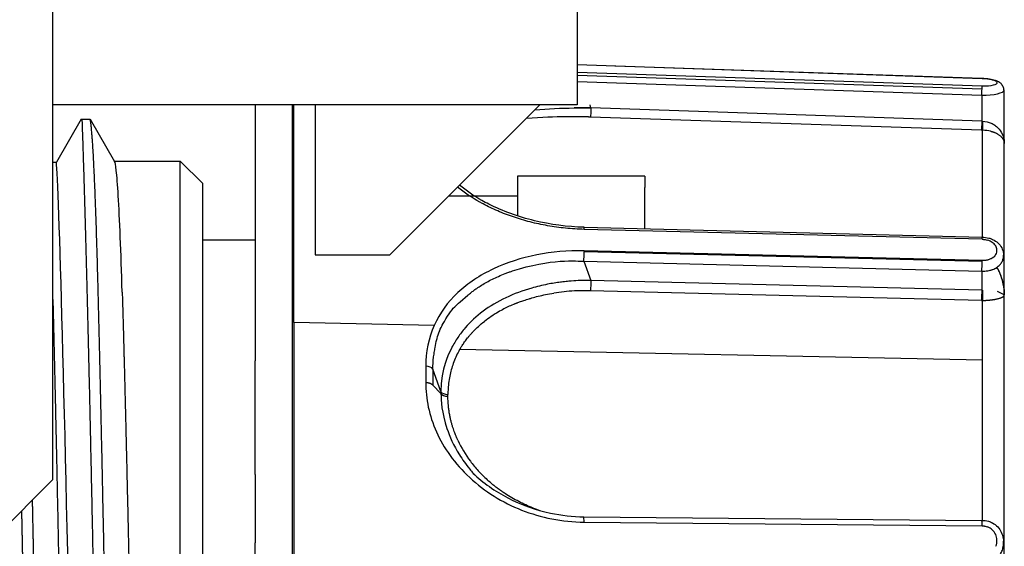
# Model space of a CAD drawing. Extents: x 0 to 283, y 0 to 196.
# Tile 10 of 30: x 138.83 to 145.41, y 116.19 to 119.71. Entities that reach past the tile are written whole.
import ezdxf

# ---------------------------------------------------------------- set-up
doc = ezdxf.new("R2010")
doc.units = 0
doc.layers.add('TANGENT EDGES', color=7, linetype='CONTINUOUS')
doc.layers.add('VISIBLE', color=255, linetype='CONTINUOUS')

msp = doc.modelspace()

# ---------------------------------------------------------------- linework, layer by layer
at = {"layer": 'TANGENT EDGES'}
for p, q in [((142.5551, 119.4064), (145.2568, 119.3151)), ((145.2568, 119.2629), (142.5551, 119.3539)), ((145.2564, 119.2435), (142.5551, 119.3347)), ((142.5551, 119.293), (145.2551, 119.2019)), ((140.6551, 115.1131), (140.6551, 119.1381)), ((140.6638, 117.6855), (140.6638, 119.1381)), ((145.2551, 119.2019), (145.2551, 119.0292)), ((142.646, 119.1173), (142.6404, 119.1381)), ((145.2551, 119.0292), (142.646, 119.1173)), ((145.2551, 119.0292), (145.2603, 119.029)), ((142.601, 118.3074), (142.6005, 118.3203)), ((145.2568, 118.2414), (142.601, 118.3074)), ((145.2568, 118.0987), (142.601, 118.1639)), ((145.2568, 118.0927), (142.601, 118.1583)), ((142.5993, 118.0943), (142.646, 117.9667)), ((142.5993, 118.0943), (145.2551, 118.0287)), ((145.2551, 117.9022), (142.646, 117.9667)), ((145.2534, 117.8333), (142.6442, 117.8978)), ((145.2534, 117.8333), (145.2603, 117.8332)), ((145.2603, 117.4356), (145.2603, 117.8332)), ((141.6003, 117.6667), (140.6638, 117.6855)), ((140.6638, 117.6855), (140.6638, 115.1131)), ((145.2603, 117.4356), (141.7701, 117.5055)), ((145.2603, 116.3655), (145.2603, 117.4356)), ((141.6455, 117.2246), (141.5904, 117.3753)), ((141.5904, 117.2675), (141.6455, 117.2124)), ((141.6455, 117.2246), (141.6455, 117.2124)), ((141.6921, 117.1939), (141.6921, 117.206)), ((142.601, 116.354), (142.5998, 116.3895)), ((142.601, 116.354), (145.2568, 116.3295))]:
    msp.add_line(p, q, dxfattribs=at)
for centre, major_axis, ratio, start_param, end_param in [((145.255, 119.2624), (0.0018, 0.0542), 0.012204, -0.167876, 0), ((145.2551, 119.2149), (-0.0017, -0.05), 0.009035, 1.309149, 2.182114), ((145.2551, 119.2149), (0.0017, 0.05), 0.009035, -0.959479, -0.279529), ((145.2551, 119.0163), (0.0017, 0.05), 0.009043, 1.30915, 2.831345), ((145.2621, 119.0161), (-0.0012, -0.05), 0.042289, -1.831527, -0.310672), ((142.5993, 118.1296), (0.0012, 0.05), 0.024684, 3.927507, 5.323119), ((142.646, 117.9314), (-0.0012, -0.05), 0.024706, -2.355857, -0.833215), ((142.6501, 117.0586), (-1.1487, 0.0588), 0.728989, -1.528371, -1.434185), ((145.2551, 117.8669), (0.0012, 0.05), 0.024708, 0.78551, 2.306718), ((142.6158, 117.1198), (-0.9577, 0.1123), 0.799107, -0.867842, -0.819579), ((142.6158, 117.1198), (-0.9577, 0.1123), 0.799107, -0.957498, -0.867842), ((142.5775, 117.1303), (-0.8943, 0.1592), 0.819724, -0.771899, -0.63537), ((141.5421, 117.3679), (0.05, 0.0009), 0.518997, 0.252405, 1.527857), ((142.681, 115.2862), (-0.5596, 4.177), 0.224144, 1.017295, 1.04682), ((142.4248, 117.1221), (-0.6791, 0.3278), 0.839857, 0.294767, 0.393818), ((141.6938, 117.231), (-0.05, 0), 0.501627, 0.262145, 1.536224), ((141.6938, 117.2188), (-0.05, 0), 0.498451, 0.261452, 1.535553), ((142.5531, 117.1766), (-0.8486, 0.2205), 0.89035, 0.989178, 1.039605)]:
    msp.add_ellipse(centre, major_axis=major_axis, ratio=ratio, start_param=start_param, end_param=end_param, dxfattribs=at)
for points, knots in [([(142.2727, 119.1057), (142.3592, 119.1125), (142.4465, 119.1167), (142.5347, 119.1177), (142.5717, 119.1181), (142.6089, 119.118), (142.646, 119.1173)], [0.7609376, 0.7609376, 0.7609376, 0.7609376, 0.9294177, 0.9294177, 0.9294177, 1, 1, 1, 1]), ([(142.601, 118.3074), (142.5801, 118.308), (142.5593, 118.3089), (142.5386, 118.3102), (142.518, 118.3115), (142.4975, 118.3132), (142.4772, 118.3153), (142.4568, 118.3173), (142.4366, 118.3197), (142.4166, 118.3224), (142.3966, 118.3252), (142.3767, 118.3283), (142.357, 118.3318), (142.3372, 118.3353), (142.3177, 118.3391), (142.2982, 118.3433), (142.2788, 118.3475), (142.2596, 118.352), (142.2405, 118.3569), (142.2214, 118.3618), (142.2024, 118.367), (142.1836, 118.3726)], [0, 0, 0, 0, 0.0357143, 0.0357143, 0.0357143, 0.0714286, 0.0714286, 0.0714286, 0.1071429, 0.1071429, 0.1071429, 0.1428571, 0.1428571, 0.1428571, 0.1785714, 0.1785714, 0.1785714, 0.2142857, 0.2142857, 0.2142857, 0.25, 0.25, 0.25, 0.25]), ([(141.8254, 117.8685), (141.8268, 117.8697), (141.8321, 117.8742), (141.8464, 117.8857), (141.8522, 117.8903), (141.8663, 117.901), (141.8791, 117.9102), (141.9032, 117.9269), (141.9294, 117.9432), (141.9753, 117.9686), (142.0008, 117.9814), (142.0432, 118.0001), (142.0581, 118.0063), (142.0815, 118.0153), (142.0895, 118.0182), (142.1058, 118.0241), (142.1067, 118.0245), (142.3783, 118.1146), (142.5555, 118.0959), (142.5993, 118.0943)], [0.5000011, 0.5000011, 0.5000011, 0.5000011, 0.53125, 0.53125, 0.546875, 0.546875, 0.5625, 0.5625, 0.625, 0.625, 0.6875, 0.6875, 0.71875, 0.71875, 0.734375, 0.734375, 0.75, 0.75, 1, 1, 1, 1]), ([(142.646, 117.9667), (142.6319, 117.967), (142.6079, 117.9673), (142.5568, 117.9654), (142.5373, 117.9644), (142.5043, 117.9618), (142.4928, 117.9608), (142.4684, 117.9583), (142.4488, 117.9559), (142.4423, 117.955)], [0, 0, 0, 0, 0.0625, 0.0625, 0.09375, 0.09375, 0.109375, 0.109375, 0.125, 0.125, 0.125, 0.125]), ([(141.5437, 117.2865), (141.5439, 117.2865), (141.5441, 117.2864), (141.5444, 117.2864), (141.5445, 117.2864), (141.5447, 117.2864), (141.5448, 117.2864), (141.5449, 117.2864), (141.5451, 117.2863), (141.5452, 117.2863), (141.5455, 117.2863), (141.5458, 117.2863), (141.5461, 117.2862), (141.5465, 117.2862), (141.5468, 117.2861), (141.5472, 117.2861), (141.5475, 117.2861), (141.5479, 117.286), (141.5483, 117.286), (141.5487, 117.2859), (141.5491, 117.2859), (141.5496, 117.2858), (141.5504, 117.2857), (141.5514, 117.2856), (141.5524, 117.2855), (141.5534, 117.2853), (141.5545, 117.2852), (141.5557, 117.285), (141.5568, 117.2848), (141.5581, 117.2846), (141.5594, 117.2843), (141.5607, 117.2841), (141.562, 117.2838), (141.5634, 117.2834), (141.5648, 117.2831), (141.5663, 117.2827), (141.5678, 117.2822), (141.5692, 117.2818), (141.5707, 117.2813), (141.5723, 117.2807), (141.5738, 117.2801), (141.5753, 117.2795), (141.5767, 117.2788), (141.5782, 117.2781), (141.5796, 117.2774), (141.581, 117.2765), (141.5824, 117.2757), (141.5837, 117.2748), (141.5848, 117.2738), (141.5872, 117.2719), (141.5891, 117.2698), (141.5904, 117.2675)], [0, 0, 0, 0, 0.035714, 0.035714, 0.035714, 0.053571, 0.053571, 0.053571, 0.071429, 0.071429, 0.071429, 0.107143, 0.107143, 0.107143, 0.142857, 0.142857, 0.142857, 0.178571, 0.178571, 0.178571, 0.214286, 0.214286, 0.214286, 0.285714, 0.285714, 0.285714, 0.357143, 0.357143, 0.357143, 0.428571, 0.428571, 0.428571, 0.5, 0.5, 0.5, 0.571429, 0.571429, 0.571429, 0.642857, 0.642857, 0.642857, 0.714286, 0.714286, 0.714286, 0.785714, 0.785714, 0.785714, 0.857143, 0.857143, 0.857143, 1, 1, 1, 1]), ([(141.6455, 117.2124), (141.6456, 117.1645), (141.6495, 117.085), (141.7032, 116.926), (141.7294, 116.8665), (141.7879, 116.7725), (141.8106, 116.7404), (141.8443, 116.6994), (141.8518, 116.6906), (141.8597, 116.6817)], [0, 0, 0, 0, 0.25, 0.25, 0.375, 0.375, 0.4375, 0.4375, 0.4547078, 0.4547078, 0.4547078, 0.4547078]), ([(142.2591, 116.4487), (142.2268, 116.4614), (142.1951, 116.4757), (142.1644, 116.4914), (142.149, 116.4993), (142.1338, 116.5075), (142.119, 116.5162), (142.1041, 116.5248), (142.0894, 116.5338), (142.0751, 116.5431), (142.0679, 116.5478), (142.0608, 116.5526), (142.0537, 116.5574), (142.0467, 116.5623), (142.0397, 116.5672), (142.0328, 116.5722), (142.0259, 116.5773), (142.0191, 116.5824), (142.0123, 116.5876), (142.0056, 116.5928), (141.9989, 116.5981), (141.9923, 116.6035), (141.9792, 116.6143), (141.9664, 116.6254), (141.9539, 116.6368)], [-0.75, -0.75, -0.75, -0.75, -0.6785714, -0.6785714, -0.6785714, -0.6428571, -0.6428571, -0.6428571, -0.6071429, -0.6071429, -0.6071429, -0.5892857, -0.5892857, -0.5892857, -0.5714286, -0.5714286, -0.5714286, -0.5535714, -0.5535714, -0.5535714, -0.5357143, -0.5357143, -0.5357143, -0.5, -0.5, -0.5, -0.5])]:
    msp.add_open_spline(points, degree=3, knots=knots, dxfattribs=at)
for points in [[(141.8373, 116.6513), (141.9373, 116.5587), (142.0547, 116.4854), (142.1836, 116.4348)], [(142.1836, 116.4348), (142.313, 116.384), (142.4541, 116.356), (142.601, 116.354)]]:
    msp.add_open_spline(points, degree=3, dxfattribs=at)
at = {"layer": 'VISIBLE', "linetype": 'Continuous'}
for p, q in [((142.5551, 131.0881), (142.5551, 119.1381)), ((142.5551, 119.1381), (139.0551, 119.1381))]:
    msp.add_line(p, q, dxfattribs=at)
at = {"layer": 'VISIBLE'}
for p, q in [((139.0551, 118.6381), (139.0551, 127.1131)), ((142.8051, 119.3993), (145.2568, 119.3166)), ((145.4003, 119.2383), (145.4003, 119.2382)), ((145.4051, 118.8794), (145.4051, 119.2381)), ((140.4051, 119.1381), (140.4051, 118.6578)), ((140.8051, 119.1381), (140.8051, 118.1381)), ((141.3051, 118.1381), (142.3051, 119.1381)), ((139.2446, 119.0417), (139.0796, 118.7562)), ((139.2434, 119.0417), (139.3051, 119.0417)), ((139.3051, 119.0417), (139.4673, 118.761)), ((145.2534, 118.9687), (142.6442, 119.0568)), ((145.2534, 118.9687), (145.2603, 118.9685)), ((145.2603, 118.2553), (145.2603, 118.9685)), ((145.3906, 118.918), (145.4009, 118.9003)), ((145.4009, 118.9003), (145.4051, 118.8794)), ((145.4051, 117.8702), (145.4051, 118.8794)), ((139.0774, 118.7542), (139.0551, 118.7542)), ((139.0796, 118.7562), (139.0774, 118.7542)), ((139.4661, 118.7631), (139.9051, 118.7631)), ((139.9051, 115.1131), (139.9051, 118.7631)), ((139.9051, 118.7631), (140.0551, 118.6131)), ((139.0551, 116.6381), (139.0551, 118.6381)), ((140.0551, 118.4555), (140.0551, 118.6131)), ((140.4051, 118.6578), (140.4051, 117.4305)), ((142.1551, 118.6631), (142.1551, 118.5949)), ((143.0051, 118.6631), (142.1551, 118.6631)), ((143.0051, 118.6631), (143.0051, 118.5867)), ((142.1551, 118.5949), (142.1551, 118.3972)), ((143.0051, 118.3886), (143.0051, 118.5867)), ((141.6988, 118.5318), (142.1551, 118.5318)), ((140.0551, 118.2134), (140.0551, 118.4555)), ((143.0051, 118.311), (143.0051, 118.3885)), ((142.6005, 118.321), (145.2563, 118.2554)), ((142.6005, 118.3203), (142.6005, 118.3203)), ((140.0551, 118.2381), (140.4051, 118.2381)), ((145.2563, 118.2554), (145.2563, 118.2554)), ((140.0551, 117.8696), (140.0551, 118.2134)), ((142.601, 118.1639), (142.601, 118.1583)), ((140.8051, 118.1381), (141.3051, 118.1381)), ((145.2568, 118.0927), (145.2568, 118.0987)), ((145.2551, 118.0287), (145.2551, 117.9022)), ((145.3512, 118.0512), (145.3534, 118.0499)), ((145.3534, 118.0499), (145.3613, 118.0435)), ((145.3613, 118.0435), (145.3711, 118.0256)), ((145.3711, 118.0256), (145.3868, 117.9828)), ((145.2603, 117.9021), (145.2551, 117.9022)), ((145.4051, 117.8702), (145.3603, 117.8934)), ((145.4001, 117.9296), (145.4028, 117.9104)), ((145.4028, 117.9104), (145.4034, 117.9049)), ((145.4034, 117.9049), (145.4037, 117.9014)), ((140.0551, 115.7444), (140.0551, 117.8696)), ((141.7741, 117.8245), (141.8254, 117.8685)), ((145.3906, 117.8549), (145.4009, 117.8621)), ((145.4009, 117.8621), (145.4051, 117.8702)), ((145.4051, 116.1223), (145.4051, 117.8702)), ((140.4051, 116.6719), (140.4051, 117.4305)), ((141.5438, 117.3939), (141.5437, 117.2865)), ((140.4051, 116.6719), (140.4051, 116.2151)), ((141.8597, 116.6817), (141.8704, 116.6699)), ((139.0551, 116.6381), (138.5551, 116.1381)), ((142.5998, 116.3897), (145.2556, 116.3657)), ((142.5998, 116.3895), (142.5998, 116.3895)), ((145.2556, 116.3657), (145.2556, 116.3657)), ((140.4051, 115.8837), (140.4051, 116.2151))]:
    msp.add_line(p, q, dxfattribs=at)
for centre, major_axis, ratio, start_param, end_param in [((142.6451, 118.7829), (-1.0517, 0.0255), 0.317809, -1.5639, -1.458092), ((142.646, 119.1044), (-0.0017, -0.05), 0.009043, -1.832411, -0.309553), ((142.6458, 118.7371), (-1.0692, 0.0397), 0.298563, -1.558237, -1.399665), ((145.2548, 118.9356), (0.1023, -0.0002), 0.321775, -5.3195, -4.766192), ((139.1475, 115.1125), (-0.0712, 3.6508), 0.007633, -1.570795, -0.06751), ((139.4939, 115.1118), (-0.029, 3.6513), 0.019441, -0.184457, -0.03425), ((139.4935, 115.1116), (-0.0287, 3.6514), 0.019484, -0.359003, -0.184454), ((139.4957, 115.1116), (-0.0307, 3.6515), 0.019249, -0.534059, -0.359013), ((139.4945, 115.1117), (-0.0296, 3.6514), 0.019379, -0.706949, -0.534052), ((145.2551, 118.2055), (0.0012, 0.05), 0.024689, -0.767177, -0.000474), ((145.2581, 118.1728), (0.0966, -0.0046), 0.708754, -5.4409, -5.054158), ((145.2518, 118.1682), (0.1052, -0.0044), 0.711797, -5.823448, -5.448219), ((145.2566, 118.1714), (0.0996, -0.0063), 0.706353, 0.073479, 0.46815), ((145.252, 118.1707), (0.1043, -0.0065), 0.706363, -0.345478, 0.08279), ((145.2551, 118.064), (-0.0012, -0.05), 0.024686, 0.785513, 2.182006), ((145.26, 118.1672), (0.0956, -0.0046), 0.7041, -0.708412, -0.352876), ((142.6369, 117.1395), (-1.0103, 0.058), 0.748457, -1.428043, -1.289838), ((145.2621, 117.8668), (0.0001, -0.05), 0.048153, -2.355643, -0.834787), ((142.4231, 117.1795), (-0.6985, 0.2229), 0.8414, -0.181946, -0.110829), ((142.5421, 117.1096), (-0.806, 0.3256), 0.842858, -0.046067, 0.079088), ((142.4919, 117.1147), (-0.7473, 0.3395), 0.841614, 0.114049, 0.142485), ((142.4919, 117.1147), (-0.7473, 0.3395), 0.841614, 0.142485, 0.275884), ((142.5225, 117.133), (-0.797, 0.2746), 0.867578, 0.696665, 0.902283), ((142.5212, 117.1424), (-0.8018, 0.2355), 0.88027, 0.860989, 0.964158), ((142.5233, 117.1474), (-0.8063, 0.2254), 0.884257, 0.953114, 1.0051), ((142.6338, 117.3217), (-0.9986, 0.1275), 0.93944, 1.308397, 1.357032), ((145.2551, 116.3157), (0.0005, 0.05), 0.033719, -1.290962, -0.00119), ((145.2581, 116.236), (0.0959, -0.0125), 0.966132, -5.349168, -4.962425), ((145.2518, 116.2301), (0.1046, -0.0121), 0.967324, -5.741449, -5.36622), ((145.2566, 116.2333), (0.0983, -0.017), 0.96494, -6.088878, -5.694207), ((145.252, 116.2322), (0.103, -0.0175), 0.964974, -0.227179, 0.201089)]:
    msp.add_ellipse(centre, major_axis=major_axis, ratio=ratio, start_param=start_param, end_param=end_param, dxfattribs=at)
for points, knots in [([(145.2568, 119.3166), (145.2737, 119.316), (145.2909, 119.3146), (145.3199, 119.31), (145.3324, 119.3072), (145.3542, 119.2997), (145.3641, 119.295), (145.3784, 119.2845), (145.3835, 119.2798), (145.3906, 119.2703), (145.3931, 119.2662), (145.3983, 119.2546), (145.4002, 119.2463), (145.4003, 119.2383)], [0, 0, 0, 0, 0.01013349, 0.01013349, 0.01880217, 0.01880217, 0.02740666, 0.02740666, 0.03263155, 0.03263155, 0.03601218, 0.03601218, 0.04155829, 0.04155829, 0.04155829, 0.04155829]), ([(145.2568, 119.3151), (145.2575, 119.3151), (145.2726, 119.315), (145.3144, 119.3093), (145.3168, 119.3081), (145.3248, 119.3059)], [-1, -1, -1, -1, -0.875, -0.875, -0.7500263, -0.7500263, -0.7500263, -0.7500263]), ([(145.3248, 119.3059), (145.3248, 119.3059), (145.3248, 119.3059), (145.3407, 119.3015), (145.355, 119.2953), (145.3563, 119.2865)], [-0.7500263, -0.7500263, -0.7500263, -0.7500263, -0.75, -0.75, -0.5000049, -0.5000049, -0.5000049, -0.5000049]), ([(145.3563, 119.2865), (145.3576, 119.2778), (145.3482, 119.2731), (145.3305, 119.2688), (145.3304, 119.2688), (145.3304, 119.2688)], [-0.5000049, -0.5000049, -0.5000049, -0.5000049, -0.25, -0.25, -0.2499715, -0.2499715, -0.2499715, -0.2499715]), ([(145.2551, 119.2019), (145.3336, 119.2002), (145.405, 119.2178), (145.4051, 119.2382), (145.4051, 119.2382), (145.4051, 119.2382)], [0, 0, 0, 0, 0.5, 0.5, 0.5002194, 0.5002194, 0.5002194, 0.5002194]), ([(142.6442, 119.0568), (142.6421, 119.0569), (142.6398, 119.0569), (142.6372, 119.057), (142.6347, 119.0571), (142.632, 119.0571), (142.629, 119.0572), (142.6261, 119.0573), (142.623, 119.0574), (142.6197, 119.0575), (142.6164, 119.0576), (142.6129, 119.0576), (142.6092, 119.0577), (142.6055, 119.0578), (142.6016, 119.0579), (142.5975, 119.058), (142.5934, 119.0581), (142.5891, 119.0581), (142.5847, 119.0582), (142.5757, 119.0584), (142.566, 119.0585), (142.5555, 119.0586), (142.5451, 119.0587), (142.5338, 119.0588), (142.5218, 119.0587), (142.5074, 119.0587), (142.4919, 119.0586), (142.4754, 119.0584), (142.4067, 119.0574), (142.3198, 119.0539), (142.215, 119.048)], [0, 0, 0, 0, 0.0089286, 0.0089286, 0.0089286, 0.0178571, 0.0178571, 0.0178571, 0.0267857, 0.0267857, 0.0267857, 0.0357143, 0.0357143, 0.0357143, 0.0446429, 0.0446429, 0.0446429, 0.0535714, 0.0535714, 0.0535714, 0.0714286, 0.0714286, 0.0714286, 0.0892857, 0.0892857, 0.0892857, 0.1107143, 0.1107143, 0.1107143, 0.1998231, 0.1998231, 0.1998231, 0.1998231]), ([(145.2603, 119.029), (145.2821, 119.0277), (145.3011, 119.0229), (145.3261, 119.012), (145.3337, 119.0077), (145.3479, 118.9982), (145.3588, 118.9887), (145.3603, 118.9873)], [0, 0, 0, 0, 0.25, 0.25, 0.375, 0.375, 0.5, 0.5, 0.5, 0.5]), ([(145.3132, 118.9625), (145.3136, 118.9624), (145.3141, 118.9623), (145.3146, 118.9622), (145.315, 118.9621), (145.3155, 118.962), (145.3161, 118.9619), (145.3166, 118.9617), (145.3172, 118.9616), (145.3178, 118.9614), (145.3184, 118.9613), (145.319, 118.9611), (145.3196, 118.961), (145.3209, 118.9606), (145.3223, 118.9602), (145.3238, 118.9598), (145.3253, 118.9594), (145.3269, 118.9589), (145.3285, 118.9583), (145.3302, 118.9578), (145.3319, 118.9572), (145.3337, 118.9566), (145.3356, 118.9559), (145.3374, 118.9552), (145.3394, 118.9544), (145.3413, 118.9537), (145.3433, 118.9528), (145.3454, 118.9519), (145.3474, 118.951), (145.3495, 118.95), (145.3516, 118.9489), (145.3538, 118.9478), (145.3559, 118.9467), (145.3581, 118.9455), (145.3602, 118.9442), (145.3612, 118.9436), (145.3622, 118.943), (145.3642, 118.9418), (145.3662, 118.9404), (145.3683, 118.939), (145.3704, 118.9375), (145.3725, 118.9359), (145.3747, 118.9342), (145.3768, 118.9324), (145.3789, 118.9306), (145.381, 118.9286), (145.3831, 118.9266), (145.3852, 118.9244), (145.3872, 118.9221), (145.3883, 118.9208), (145.3895, 118.9194), (145.3906, 118.918)], [0.25, 0.25, 0.25, 0.25, 0.2633929, 0.2633929, 0.2633929, 0.2767857, 0.2767857, 0.2767857, 0.2901786, 0.2901786, 0.2901786, 0.3035714, 0.3035714, 0.3035714, 0.3303571, 0.3303571, 0.3303571, 0.3571429, 0.3571429, 0.3571429, 0.3839286, 0.3839286, 0.3839286, 0.4107143, 0.4107143, 0.4107143, 0.4375, 0.4375, 0.4375, 0.4642857, 0.4642857, 0.4642857, 0.4910714, 0.4910714, 0.4910714, 0.5178571, 0.5178571, 0.5178571, 0.5714286, 0.5714286, 0.5714286, 0.625, 0.625, 0.625, 0.6785714, 0.6785714, 0.6785714, 0.7321429, 0.7321429, 0.7321429, 0.7636508, 0.7636508, 0.7636508, 0.7636508]), ([(142.1836, 118.3726), (142.1649, 118.3782), (142.1466, 118.384), (142.1285, 118.3901), (142.1105, 118.3962), (142.0928, 118.4027), (142.0753, 118.4093), (142.0579, 118.416), (142.0408, 118.423), (142.024, 118.4302), (142.0072, 118.4375), (141.9907, 118.445), (141.9745, 118.4528), (141.9584, 118.4606), (141.9425, 118.4686), (141.9269, 118.4769), (141.9198, 118.4807), (141.9126, 118.4846), (141.9056, 118.4886), (141.8517, 118.5187), (141.8017, 118.552), (141.7553, 118.5883)], [0.25, 0.25, 0.25, 0.25, 0.2857143, 0.2857143, 0.2857143, 0.3214286, 0.3214286, 0.3214286, 0.3571429, 0.3571429, 0.3571429, 0.3928571, 0.3928571, 0.3928571, 0.4285714, 0.4285714, 0.4285714, 0.4450622, 0.4450622, 0.4450622, 0.571126, 0.571126, 0.571126, 0.571126]), ([(142.6005, 118.321), (142.4889, 118.3238), (142.376, 118.3393), (142.1611, 118.3913), (142.0564, 118.4291), (141.9487, 118.4832), (141.9328, 118.4917), (141.9174, 118.5004), (141.8631, 118.5311), (141.8138, 118.5651), (141.7694, 118.6024)], [0, 0, 0, 0, 0.0670068, 0.0670068, 0.1355273, 0.1355273, 0.1476384, 0.1476384, 0.1476384, 0.1902867, 0.1902867, 0.1902867, 0.1902867]), ([(145.2563, 118.2554), (145.2713, 118.255), (145.2865, 118.2532), (145.3098, 118.2473), (145.3184, 118.2444), (145.3405, 118.2345), (145.3533, 118.226), (145.3736, 118.2068), (145.3817, 118.196), (145.3936, 118.1728), (145.3976, 118.1601), (145.3999, 118.1431), (145.4002, 118.1387), (145.4002, 118.1344)], [0, 0, 0, 0, 0.00900578, 0.00900578, 0.01453054, 0.01453054, 0.02389655, 0.02389655, 0.03257663, 0.03257663, 0.04139127, 0.04139127, 0.04435606, 0.04435606, 0.04435606, 0.04435606]), ([(145.2568, 118.2414), (145.2569, 118.2414), (145.2569, 118.2414), (145.2569, 118.2414), (145.257, 118.2414), (145.257, 118.2414), (145.2571, 118.2414), (145.2572, 118.2414), (145.2573, 118.2414), (145.2574, 118.2414), (145.2575, 118.2414), (145.2576, 118.2414), (145.2578, 118.2414), (145.2581, 118.2414), (145.2584, 118.2414), (145.2589, 118.2413), (145.2593, 118.2413), (145.2598, 118.2413), (145.2603, 118.2413), (145.2614, 118.2412), (145.2628, 118.2411), (145.2644, 118.241), (145.2661, 118.2409), (145.2679, 118.2407), (145.27, 118.2405), (145.2721, 118.2403), (145.2744, 118.24), (145.2768, 118.2396), (145.2818, 118.2388), (145.2874, 118.2376), (145.2935, 118.2357)], [-0.9999722, -0.9999722, -0.9999722, -0.9999722, -0.9955089, -0.9955089, -0.9955089, -0.9910456, -0.9910456, -0.9910456, -0.9865823, -0.9865823, -0.9865823, -0.982119, -0.982119, -0.982119, -0.9731924, -0.9731924, -0.9731924, -0.9642659, -0.9642659, -0.9642659, -0.9464127, -0.9464127, -0.9464127, -0.9285595, -0.9285595, -0.9285595, -0.9107063, -0.9107063, -0.9107063, -0.875, -0.875, -0.875, -0.875]), ([(145.2551, 118.0287), (145.2691, 118.0285), (145.2822, 118.0294), (145.2942, 118.0313), (145.3002, 118.0322), (145.3059, 118.0334), (145.3114, 118.0348), (145.3141, 118.0355), (145.3168, 118.0363), (145.3194, 118.0371), (145.3221, 118.0379), (145.3246, 118.0388), (145.3271, 118.0397), (145.3321, 118.0415), (145.3368, 118.0436), (145.3413, 118.0458), (145.3458, 118.048), (145.35, 118.0504), (145.354, 118.053), (145.3579, 118.0556), (145.3616, 118.0583), (145.3651, 118.0612), (145.3686, 118.0641), (145.3718, 118.0671), (145.3747, 118.0702), (145.3777, 118.0734), (145.3804, 118.0766), (145.3828, 118.08), (145.3852, 118.0834), (145.3874, 118.0868), (145.3893, 118.0904), (145.3913, 118.0939), (145.3929, 118.0976), (145.3944, 118.1013), (145.3958, 118.105), (145.3969, 118.1087), (145.3978, 118.1125), (145.3987, 118.1163), (145.3994, 118.1201), (145.3998, 118.124), (145.4, 118.1259), (145.4001, 118.1279), (145.4002, 118.1298), (145.4003, 118.1314), (145.4003, 118.1329), (145.4002, 118.1344)], [0, 0, 0, 0, 0.0714286, 0.0714286, 0.0714286, 0.1071429, 0.1071429, 0.1071429, 0.125, 0.125, 0.125, 0.1428571, 0.1428571, 0.1428571, 0.1785714, 0.1785714, 0.1785714, 0.2142857, 0.2142857, 0.2142857, 0.25, 0.25, 0.25, 0.2857143, 0.2857143, 0.2857143, 0.3214286, 0.3214286, 0.3214286, 0.3571429, 0.3571429, 0.3571429, 0.3928571, 0.3928571, 0.3928571, 0.4285714, 0.4285714, 0.4285714, 0.4642857, 0.4642857, 0.4642857, 0.4821429, 0.4821429, 0.4821429, 0.4963467, 0.4963467, 0.4963467, 0.4963467]), ([(145.3305, 118.1199), (145.3299, 118.1195), (145.3293, 118.1191), (145.3287, 118.1186), (145.3284, 118.1184), (145.328, 118.1182), (145.3277, 118.1179), (145.3273, 118.1177), (145.327, 118.1174), (145.3266, 118.1172), (145.3258, 118.1166), (145.325, 118.1161), (145.3241, 118.1155), (145.3232, 118.1149), (145.3222, 118.1143), (145.3212, 118.1137), (145.3202, 118.1131), (145.3191, 118.1125), (145.3179, 118.1118), (145.3167, 118.1112), (145.3154, 118.1105), (145.314, 118.1098), (145.3112, 118.1085), (145.3076, 118.1069), (145.3033, 118.1054), (145.3011, 118.1047), (145.2989, 118.104), (145.2966, 118.1033), (145.2943, 118.1027), (145.2919, 118.1021), (145.2895, 118.1016), (145.2871, 118.1011), (145.2845, 118.1007), (145.282, 118.1003), (145.2794, 118.0999), (145.2767, 118.0996), (145.274, 118.0993), (145.2713, 118.0991), (145.2685, 118.0989), (145.2657, 118.0988), (145.2628, 118.0987), (145.2598, 118.0987), (145.2568, 118.0987)], [-0.25, -0.25, -0.25, -0.25, -0.2321429, -0.2321429, -0.2321429, -0.2232143, -0.2232143, -0.2232143, -0.2142858, -0.2142858, -0.2142858, -0.1964286, -0.1964286, -0.1964286, -0.1785715, -0.1785715, -0.1785715, -0.1607144, -0.1607144, -0.1607144, -0.1428573, -0.1428573, -0.1428573, -0.107143, -0.107143, -0.107143, -0.0892859, -0.0892859, -0.0892859, -0.0714288, -0.0714288, -0.0714288, -0.0535717, -0.0535717, -0.0535717, -0.0357146, -0.0357146, -0.0357146, -0.0178574, -0.0178574, -0.0178574, -0.0000003, -0.0000003, -0.0000003, -0.0000003]), ([(145.4051, 117.8702), (145.4051, 117.9212), (145.3939, 117.9675), (145.3781, 118.0114), (145.373, 118.0225), (145.3668, 118.0345), (145.3651, 118.0377), (145.3621, 118.0428), (145.3651, 118.038), (145.3585, 118.0486), (145.3568, 118.0513), (145.3552, 118.0538)], [0, 0, 0, 0, 0.25, 0.25, 0.375, 0.375, 0.4375, 0.4375, 0.5, 0.5, 0.5228228, 0.5228228, 0.5228228, 0.5228228]), ([(142.4423, 117.955), (142.4162, 117.9516), (142.3872, 117.9471), (142.3235, 117.9346), (142.2822, 117.9247), (142.252, 117.9161)], [0.125, 0.125, 0.125, 0.125, 0.1875, 0.1875, 0.25, 0.25, 0.25, 0.25]), ([(145.4033, 117.9059), (145.4033, 117.9059), (145.4033, 117.9059), (145.4033, 117.9058), (145.4033, 117.9058), (145.4033, 117.9058), (145.4033, 117.9058), (145.4033, 117.9057), (145.4033, 117.9057), (145.4034, 117.9055), (145.4034, 117.9054), (145.4034, 117.9052), (145.4034, 117.9051), (145.4034, 117.9047), (145.4035, 117.9045), (145.4036, 117.9036), (145.4036, 117.9029), (145.4039, 117.9003), (145.404, 117.8984), (145.4046, 117.8906), (145.4049, 117.8847), (145.4051, 117.876), (145.4051, 117.8731), (145.4051, 117.8702)], [0.001154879, 0.001154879, 0.001154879, 0.001154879, 0.00116817, 0.00116817, 0.001197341, 0.001197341, 0.001224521, 0.001224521, 0.001279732, 0.001279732, 0.001334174, 0.001334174, 0.001410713, 0.001410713, 0.001563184, 0.001563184, 0.001954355, 0.001954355, 0.003126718, 0.003126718, 0.006644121, 0.006644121, 0.008370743, 0.008370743, 0.008370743, 0.008370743]), ([(139.518, 117.8884), (139.5195, 117.8404), (139.5209, 117.7907), (139.5224, 117.7394), (139.5231, 117.7138), (139.5239, 117.6877), (139.5246, 117.6613), (139.5253, 117.6348), (139.526, 117.608), (139.5268, 117.5808), (139.5271, 117.5672), (139.5275, 117.5535), (139.5279, 117.5397), (139.5282, 117.5259), (139.5286, 117.512), (139.5289, 117.498), (139.5291, 117.491), (139.5293, 117.484), (139.5295, 117.477), (139.5296, 117.4735), (139.5297, 117.47), (139.5298, 117.4664), (139.5298, 117.4629), (139.5299, 117.4594), (139.53, 117.4558), (139.5301, 117.4523), (139.5302, 117.4478), (139.5303, 117.4466), (139.5303, 117.4454), (139.5303, 117.4441), (139.5304, 117.4429), (139.5304, 117.4403), (139.5305, 117.4377), (139.5306, 117.4349), (139.5307, 117.4294), (139.5309, 117.4235), (139.531, 117.417), (139.5312, 117.4106), (139.5314, 117.4037), (139.5316, 117.3964), (139.5317, 117.389), (139.5319, 117.3812), (139.5322, 117.373), (139.5324, 117.3647), (139.5326, 117.3559), (139.5328, 117.3467), (139.533, 117.3421), (139.5331, 117.3373), (139.5332, 117.3325), (139.5333, 117.3276), (139.5335, 117.3226), (139.5336, 117.3175), (139.5338, 117.3073), (139.5341, 117.2966), (139.5344, 117.2854), (139.5347, 117.2742), (139.535, 117.2625), (139.5353, 117.2503), (139.5356, 117.2381), (139.5359, 117.2253), (139.5363, 117.2121), (139.5366, 117.1988), (139.537, 117.185), (139.5373, 117.1707), (139.5377, 117.1564), (139.538, 117.1415), (139.5384, 117.1261), (139.5388, 117.1107), (139.5392, 117.0948), (139.5396, 117.0782), (139.54, 117.0617), (139.5404, 117.0446), (139.5409, 117.027), (139.5417, 116.9917), (139.5426, 116.9541), (139.5436, 116.9141), (139.5441, 116.8941), (139.5446, 116.8735), (139.5451, 116.8523), (139.5456, 116.831), (139.5461, 116.8092), (139.5466, 116.7868), (139.5477, 116.7419), (139.5488, 116.6945), (139.5499, 116.6445), (139.5511, 116.5945), (139.5523, 116.542), (139.5535, 116.4868), (139.5542, 116.4592), (139.5548, 116.4309), (139.5555, 116.402), (139.5561, 116.3731), (139.5567, 116.3448), (139.5572, 116.3228), (139.5582, 116.2789), (139.5592, 116.2355), (139.5601, 116.1926), (139.562, 116.1069), (139.5638, 116.0234), (139.5655, 115.9425), (139.5664, 115.9021), (139.5672, 115.8623), (139.568, 115.8232), (139.5688, 115.7841), (139.5696, 115.7456), (139.5704, 115.708), (139.5712, 115.6703), (139.572, 115.6333), (139.5727, 115.5971), (139.5734, 115.5609), (139.5742, 115.5254), (139.5749, 115.4908), (139.5756, 115.4561), (139.5763, 115.4222), (139.5769, 115.3891), (139.5776, 115.356), (139.5782, 115.3237), (139.5789, 115.2922), (139.5795, 115.2607), (139.5801, 115.23), (139.5807, 115.2002), (139.5813, 115.1703), (139.5818, 115.1413), (139.5824, 115.1131)], [0.95340443, 0.95340443, 0.95340443, 0.95340443, 0.95429875, 0.95429875, 0.95429875, 0.9547459, 0.9547459, 0.9547459, 0.95519306, 0.95519306, 0.95519306, 0.95541664, 0.95541664, 0.95541664, 0.95564021, 0.95564021, 0.95564021, 0.955752, 0.955752, 0.955752, 0.9558079, 0.9558079, 0.9558079, 0.95586379, 0.95586379, 0.95586379, 0.95591969, 0.95591969, 0.95591969, 0.95597558, 0.95597558, 0.95597558, 0.95608737, 0.95608737, 0.95608737, 0.95631095, 0.95631095, 0.95631095, 0.95653453, 0.95653453, 0.95653453, 0.95675811, 0.95675811, 0.95675811, 0.95698168, 0.95698168, 0.95698168, 0.95709347, 0.95709347, 0.95709347, 0.95720526, 0.95720526, 0.95720526, 0.95742884, 0.95742884, 0.95742884, 0.95765242, 0.95765242, 0.95765242, 0.957876, 0.957876, 0.957876, 0.95809957, 0.95809957, 0.95809957, 0.95832315, 0.95832315, 0.95832315, 0.95854673, 0.95854673, 0.95854673, 0.95877031, 0.95877031, 0.95877031, 0.95921747, 0.95921747, 0.95921747, 0.95944104, 0.95944104, 0.95944104, 0.95966462, 0.95966462, 0.95966462, 0.96011178, 0.96011178, 0.96011178, 0.96055894, 0.96055894, 0.96055894, 0.96078251, 0.96078251, 0.96078251, 0.96100609, 0.96100609, 0.96100609, 0.96145325, 0.96145325, 0.96145325, 0.96234756, 0.96234756, 0.96234756, 0.96279472, 0.96279472, 0.96279472, 0.96324187, 0.96324187, 0.96324187, 0.96368903, 0.96368903, 0.96368903, 0.96413619, 0.96413619, 0.96413619, 0.96458334, 0.96458334, 0.96458334, 0.9650305, 0.9650305, 0.9650305, 0.96547766, 0.96547766, 0.96547766, 0.96592481, 0.96592481, 0.96592481, 0.96592481]), ([(142.1379, 117.8103), (142.1409, 117.8115), (142.1441, 117.8128), (142.1475, 117.8142), (142.1492, 117.8149), (142.151, 117.8156), (142.1528, 117.8164), (142.1546, 117.8171), (142.1565, 117.8178), (142.1584, 117.8186), (142.1623, 117.8201), (142.1664, 117.8216), (142.1706, 117.8232), (142.1749, 117.8249), (142.1794, 117.8265), (142.1842, 117.8282), (142.1889, 117.8299), (142.1939, 117.8317), (142.1991, 117.8334), (142.2043, 117.8352), (142.2097, 117.837), (142.2154, 117.8389), (142.2211, 117.8407), (142.227, 117.8426), (142.2331, 117.8444), (142.2392, 117.8463), (142.2456, 117.8482), (142.2522, 117.8501), (142.2655, 117.8539), (142.2797, 117.8577), (142.2949, 117.8614), (142.3254, 117.8689), (142.3599, 117.8761), (142.3985, 117.8821)], [0.5, 0.5, 0.5, 0.5, 0.5178571, 0.5178571, 0.5178571, 0.5267857, 0.5267857, 0.5267857, 0.5357143, 0.5357143, 0.5357143, 0.5535714, 0.5535714, 0.5535714, 0.5714286, 0.5714286, 0.5714286, 0.5892857, 0.5892857, 0.5892857, 0.6071429, 0.6071429, 0.6071429, 0.625, 0.625, 0.625, 0.6428571, 0.6428571, 0.6428571, 0.6785714, 0.6785714, 0.6785714, 0.75, 0.75, 0.75, 0.75]), ([(145.2603, 117.8332), (145.2632, 117.8333), (145.266, 117.8333), (145.2687, 117.8334), (145.2715, 117.8334), (145.2742, 117.8335), (145.2768, 117.8336), (145.2782, 117.8337), (145.2795, 117.8337), (145.2808, 117.8338), (145.2821, 117.8339), (145.2834, 117.8339), (145.2847, 117.834), (145.286, 117.8341), (145.2872, 117.8342), (145.2885, 117.8342), (145.2897, 117.8343), (145.291, 117.8344), (145.2922, 117.8345), (145.2934, 117.8346), (145.2947, 117.8347), (145.2959, 117.8348), (145.2965, 117.8349), (145.2971, 117.8349), (145.2977, 117.835), (145.2983, 117.835), (145.2989, 117.8351), (145.2995, 117.8351), (145.2998, 117.8351), (145.3001, 117.8352), (145.3004, 117.8352), (145.3007, 117.8352), (145.301, 117.8353), (145.3013, 117.8353), (145.3018, 117.8353), (145.3024, 117.8354), (145.303, 117.8355), (145.3036, 117.8355), (145.3042, 117.8356), (145.3048, 117.8356), (145.3053, 117.8357), (145.3059, 117.8358), (145.3065, 117.8358), (145.3076, 117.836), (145.3087, 117.8361), (145.3099, 117.8362), (145.311, 117.8364), (145.3121, 117.8365), (145.3132, 117.8367), (145.3138, 117.8367), (145.3144, 117.8368), (145.315, 117.8369), (145.3157, 117.837), (145.3164, 117.8371), (145.3172, 117.8372), (145.3187, 117.8373), (145.3204, 117.8376), (145.3223, 117.8378), (145.3242, 117.838), (145.3263, 117.8383), (145.3285, 117.8386), (145.3307, 117.8389), (145.3331, 117.8393), (145.3356, 117.8396), (145.3368, 117.8398), (145.3381, 117.84), (145.3394, 117.8402), (145.3407, 117.8404), (145.342, 117.8407), (145.3434, 117.8409), (145.346, 117.8413), (145.3488, 117.8419), (145.3516, 117.8424), (145.3545, 117.843), (145.3573, 117.8436), (145.3602, 117.8443), (145.3628, 117.8449), (145.3655, 117.8456), (145.3683, 117.8464), (145.3711, 117.8472), (145.374, 117.848), (145.3768, 117.849), (145.3796, 117.85), (145.3825, 117.8511), (145.3852, 117.8523), (145.387, 117.8531), (145.3888, 117.854), (145.3906, 117.8549)], [0, 0, 0, 0, 0.0357143, 0.0357143, 0.0357143, 0.0714286, 0.0714286, 0.0714286, 0.0892857, 0.0892857, 0.0892857, 0.1071429, 0.1071429, 0.1071429, 0.125, 0.125, 0.125, 0.1428571, 0.1428571, 0.1428571, 0.1607143, 0.1607143, 0.1607143, 0.1696429, 0.1696429, 0.1696429, 0.1785714, 0.1785714, 0.1785714, 0.1830357, 0.1830357, 0.1830357, 0.1875, 0.1875, 0.1875, 0.1964286, 0.1964286, 0.1964286, 0.2053571, 0.2053571, 0.2053571, 0.2142857, 0.2142857, 0.2142857, 0.2321429, 0.2321429, 0.2321429, 0.25, 0.25, 0.25, 0.2678571, 0.2678571, 0.2678571, 0.2857143, 0.2857143, 0.2857143, 0.3214286, 0.3214286, 0.3214286, 0.3571429, 0.3571429, 0.3571429, 0.3928571, 0.3928571, 0.3928571, 0.4107143, 0.4107143, 0.4107143, 0.4285714, 0.4285714, 0.4285714, 0.4642857, 0.4642857, 0.4642857, 0.5, 0.5, 0.5, 0.5714286, 0.5714286, 0.5714286, 0.6428571, 0.6428571, 0.6428571, 0.7142857, 0.7142857, 0.7142857, 0.7636508, 0.7636508, 0.7636508, 0.7636508]), ([(141.9267, 117.7616), (141.882, 117.7283), (141.8418, 117.6909), (141.7894, 117.6299), (141.7651, 117.5981), (141.7438, 117.5646), (141.7303, 117.542), (141.7208, 117.5246), (141.7179, 117.5189)], [0.5, 0.5, 0.5, 0.5, 0.625, 0.625, 0.6875, 0.71875, 0.71875, 0.75, 0.75, 0.75, 0.75]), ([(141.77, 117.5051), (141.7731, 117.5105), (141.7767, 117.5165), (141.7808, 117.5231), (141.7829, 117.5264), (141.7851, 117.5299), (141.7874, 117.5335), (141.7898, 117.5371), (141.7923, 117.5408), (141.7949, 117.5447), (141.7976, 117.5486), (141.8004, 117.5527), (141.8034, 117.5568), (141.8064, 117.561), (141.8095, 117.5653), (141.8129, 117.5697), (141.8162, 117.5741), (141.8197, 117.5787), (141.8234, 117.5833), (141.8272, 117.588), (141.8311, 117.5928), (141.8352, 117.5976), (141.8393, 117.6025), (141.8436, 117.6075), (141.8482, 117.6125), (141.8527, 117.6176), (141.8575, 117.6228), (141.8625, 117.628), (141.8726, 117.6385), (141.8835, 117.6493), (141.8956, 117.6602), (141.9077, 117.6712), (141.9208, 117.6824), (141.9351, 117.6936)], [0, 0, 0, 0, 0.0357143, 0.0357143, 0.0357143, 0.0535714, 0.0535714, 0.0535714, 0.0714286, 0.0714286, 0.0714286, 0.0892857, 0.0892857, 0.0892857, 0.1071429, 0.1071429, 0.1071429, 0.125, 0.125, 0.125, 0.1428571, 0.1428571, 0.1428571, 0.1607143, 0.1607143, 0.1607143, 0.1785714, 0.1785714, 0.1785714, 0.2142857, 0.2142857, 0.2142857, 0.25, 0.25, 0.25, 0.25]), ([(141.6267, 117.6045), (141.6291, 117.6118), (141.6324, 117.6208), (141.6413, 117.6422), (141.6511, 117.6628), (141.654, 117.6684)], [0.18750003, 0.18750003, 0.18750003, 0.18750003, 0.21875, 0.21875, 0.25000002, 0.25000002, 0.25000002, 0.25000002]), ([(141.5962, 117.4544), (141.5962, 117.455), (141.5963, 117.4556), (141.598, 117.4693), (141.5999, 117.4821), (141.6041, 117.5072), (141.6047, 117.5109), (141.6087, 117.5317)], [0.06098538, 0.06098538, 0.06098538, 0.06098538, 0.0625, 0.0625, 0.09375, 0.09375, 0.125, 0.125, 0.125, 0.125]), ([(141.7583, 116.8999), (141.7568, 116.903), (141.7553, 116.9064), (141.7536, 116.9101), (141.7528, 116.912), (141.752, 116.9139), (141.7511, 116.9159), (141.7503, 116.9178), (141.7494, 116.9199), (141.7485, 116.922), (141.7476, 116.9241), (141.7467, 116.9263), (141.7458, 116.9285), (141.7448, 116.9308), (141.7439, 116.9331), (141.7429, 116.9355), (141.741, 116.9402), (141.7391, 116.9453), (141.7371, 116.9506), (141.7351, 116.9559), (141.733, 116.9615), (141.731, 116.9673), (141.7289, 116.9732), (141.7269, 116.9794), (141.7248, 116.9858), (141.7228, 116.9922), (141.7207, 116.9989), (141.7187, 117.0059), (141.7167, 117.0129), (141.7147, 117.0202), (141.7128, 117.0277), (141.7109, 117.0353), (141.7091, 117.0431), (141.7073, 117.0513), (141.7055, 117.0594), (141.7039, 117.0678), (141.7023, 117.0765), (141.7008, 117.0852), (141.6993, 117.0941), (141.6981, 117.1034), (141.6968, 117.1126), (141.6957, 117.1222), (141.6948, 117.132), (141.693, 117.1516), (141.692, 117.1722), (141.6921, 117.1939)], [-0.25, -0.25, -0.25, -0.25, -0.2321429, -0.2321429, -0.2321429, -0.2232143, -0.2232143, -0.2232143, -0.2142857, -0.2142857, -0.2142857, -0.2053571, -0.2053571, -0.2053571, -0.1964286, -0.1964286, -0.1964286, -0.1785714, -0.1785714, -0.1785714, -0.1607143, -0.1607143, -0.1607143, -0.1428571, -0.1428571, -0.1428571, -0.125, -0.125, -0.125, -0.1071429, -0.1071429, -0.1071429, -0.0892857, -0.0892857, -0.0892857, -0.0714286, -0.0714286, -0.0714286, -0.0535714, -0.0535714, -0.0535714, -0.0357143, -0.0357143, -0.0357143, 0, 0, 0, 0]), ([(141.8584, 116.6812), (141.9264, 116.6163), (142.0065, 116.5601), (142.1808, 116.4697), (142.2776, 116.4353), (142.4495, 116.3988), (142.5248, 116.3904), (142.5998, 116.3897)], [0, 0, 0, 0, 0.0582121, 0.0582121, 0.1187185, 0.1187185, 0.1637053, 0.1637053, 0.1637053, 0.1637053]), ([(145.2556, 116.3657), (145.2706, 116.3654), (145.2858, 116.3636), (145.3089, 116.3569), (145.3173, 116.3536), (145.3388, 116.3425), (145.3511, 116.3331), (145.3709, 116.3119), (145.3788, 116.3), (145.3914, 116.2738), (145.3958, 116.2591), (145.3992, 116.2383), (145.3998, 116.2323), (145.4001, 116.2262)], [0.00000838, 0.00000838, 0.00000838, 0.00000838, 0.00901269, 0.00901269, 0.01443401, 0.01443401, 0.0234914, 0.0234914, 0.03195646, 0.03195646, 0.04110785, 0.04110785, 0.04481285, 0.04481285, 0.04481285, 0.04481285]), ([(145.2568, 116.3295), (145.2569, 116.3295), (145.2569, 116.3295), (145.2569, 116.3295), (145.257, 116.3295), (145.257, 116.3295), (145.2571, 116.3295), (145.2572, 116.3295), (145.2573, 116.3295), (145.2574, 116.3295), (145.2575, 116.3295), (145.2576, 116.3295), (145.2578, 116.3294), (145.2581, 116.3294), (145.2584, 116.3294), (145.2589, 116.3294), (145.2593, 116.3294), (145.2598, 116.3294), (145.2603, 116.3294), (145.2614, 116.3293), (145.2628, 116.3292), (145.2644, 116.3291), (145.2661, 116.329), (145.2679, 116.3288), (145.27, 116.3285), (145.2721, 116.3283), (145.2744, 116.3279), (145.2768, 116.3274), (145.2818, 116.3265), (145.2874, 116.325), (145.2935, 116.3226)], [-1, -1, -1, -1, -0.9955357, -0.9955357, -0.9955357, -0.9910714, -0.9910714, -0.9910714, -0.9866071, -0.9866071, -0.9866071, -0.9821429, -0.9821429, -0.9821429, -0.9732143, -0.9732143, -0.9732143, -0.9642857, -0.9642857, -0.9642857, -0.9464286, -0.9464286, -0.9464286, -0.9285714, -0.9285714, -0.9285714, -0.9107143, -0.9107143, -0.9107143, -0.875, -0.875, -0.875, -0.875]), ([(145.2551, 116.0742), (145.2691, 116.0742), (145.2822, 116.0756), (145.2942, 116.0783), (145.3002, 116.0797), (145.3059, 116.0814), (145.3114, 116.0834), (145.3141, 116.0844), (145.3168, 116.0855), (145.3194, 116.0867), (145.3221, 116.0878), (145.3246, 116.089), (145.3271, 116.0903), (145.3321, 116.0929), (145.3368, 116.0958), (145.3413, 116.0989), (145.3458, 116.102), (145.35, 116.1053), (145.354, 116.1089), (145.3579, 116.1125), (145.3616, 116.1162), (145.3651, 116.1202), (145.3686, 116.1242), (145.3718, 116.1284), (145.3747, 116.1327), (145.3777, 116.137), (145.3804, 116.1415), (145.3828, 116.1461), (145.3852, 116.1507), (145.3874, 116.1555), (145.3893, 116.1604), (145.3913, 116.1652), (145.3929, 116.1702), (145.3944, 116.1752), (145.3958, 116.1803), (145.3969, 116.1854), (145.3978, 116.1906), (145.3987, 116.1958), (145.3994, 116.201), (145.3998, 116.2063), (145.4, 116.2089), (145.4001, 116.2115), (145.4002, 116.2142), (145.4003, 116.2168), (145.4003, 116.2194), (145.4002, 116.2221), (145.4002, 116.2227), (145.4002, 116.2235), (145.4002, 116.2242), (145.4001, 116.2248), (145.4001, 116.2255), (145.4001, 116.2262)], [0, 0, 0, 0, 0.0714286, 0.0714286, 0.0714286, 0.1071429, 0.1071429, 0.1071429, 0.125, 0.125, 0.125, 0.1428571, 0.1428571, 0.1428571, 0.1785714, 0.1785714, 0.1785714, 0.2142857, 0.2142857, 0.2142857, 0.25, 0.25, 0.25, 0.2857143, 0.2857143, 0.2857143, 0.3214286, 0.3214286, 0.3214286, 0.3571429, 0.3571429, 0.3571429, 0.3928571, 0.3928571, 0.3928571, 0.4285714, 0.4285714, 0.4285714, 0.4642857, 0.4642857, 0.4642857, 0.4821429, 0.4821429, 0.4821429, 0.5, 0.5, 0.5, 0.5089286, 0.5089286, 0.5089286, 0.516901, 0.516901, 0.516901, 0.516901])]:
    msp.add_open_spline(points, degree=3, knots=knots, dxfattribs=at)
for points in [[(145.3304, 119.2688), (145.3127, 119.2645), (145.2884, 119.262), (145.2568, 119.2629)], [(145.3603, 118.9873), (145.3663, 118.9815), (145.4051, 118.9429), (145.4051, 118.8794)], [(142.601, 118.1639), (142.4915, 118.1662), (142.3853, 118.1569), (142.2851, 118.1373)], [(142.2851, 118.1373), (142.1811, 118.1169), (142.0837, 118.0853), (141.996, 118.0439)], [(141.996, 118.0439), (141.9053, 118.0011), (141.825, 117.9479), (141.7584, 117.8856)], [(145.3868, 117.9828), (145.3907, 117.9711), (145.3971, 117.9475), (145.4001, 117.9296)], [(142.252, 117.9161), (142.1314, 117.882), (142.0163, 117.8281), (141.9267, 117.7616)], [(141.7584, 117.8856), (141.6899, 117.8216), (141.636, 117.7481), (141.6003, 117.6667)], [(141.7276, 117.7809), (141.7383, 117.7925), (141.7595, 117.8118), (141.7741, 117.8245)], [(141.6889, 117.7272), (141.7027, 117.7487), (141.7174, 117.7699), (141.7276, 117.7809)], [(141.654, 117.6684), (141.6599, 117.6801), (141.6739, 117.7038), (141.6889, 117.7272)], [(141.6003, 117.6667), (141.5625, 117.5803), (141.5436, 117.4893), (141.5438, 117.3939)], [(141.6087, 117.5317), (141.6167, 117.5732), (141.6219, 117.5899), (141.6267, 117.6045)], [(141.7179, 117.5189), (141.6942, 117.4735), (141.6459, 117.3797), (141.6455, 117.2246)], [(141.5904, 117.3753), (141.5909, 117.4027), (141.593, 117.4289), (141.5962, 117.4544)], [(141.5437, 117.2865), (141.5432, 117.1769), (141.5664, 117.0648), (141.6146, 116.957)], [(141.6146, 116.957), (141.6631, 116.8485), (141.7369, 116.7443), (141.8373, 116.6513)]]:
    msp.add_open_spline(points, degree=3, dxfattribs=at)
for points, weights, knots in [([(139.2491, 119.0417), (139.2668, 118.5378), (139.2854, 117.8369), (139.3051, 116.939), (139.3176, 116.369), (139.3299, 115.7477), (139.3414, 115.1124), (139.3604, 114.0541), (139.381, 113.0765), (139.4001, 112.3283), (139.4183, 111.6127), (139.4381, 111.2096), (139.4566, 111.1775)], [1, 1, 1, 1, 0.992721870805, 1.00521425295, 1.03747714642, 0.984828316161, 0.984828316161, 1.03747714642, 0.987006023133, 0.984918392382, 1.03121425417], [0.94789513, 0.94789513, 0.94789513, 0.94789513, 0.95894552, 0.95894552, 0.95894552, 0.96590909, 0.96590909, 0.96590909, 0.97727273, 0.97727273, 0.97727273, 0.98816633, 0.98816633, 0.98816633, 0.98816633]), ([(139.5339, 111.1756), (139.5339, 111.1756), (139.5339, 111.1756), (139.5339, 111.1756), (139.5148, 111.1758), (139.4942, 111.5809), (139.4751, 112.3293), (139.456, 113.0778), (139.4354, 114.0555), (139.4164, 115.1138), (139.3973, 116.172), (139.3767, 117.1497), (139.3576, 117.8978), (139.3408, 118.5579), (139.3226, 118.9548), (139.3051, 119.0359), (139.3046, 119.0381), (139.3042, 119.04), (139.3037, 119.0417)], [0.999964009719, 0.999976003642, 0.999988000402, 1, 0.949253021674, 0.949253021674, 1, 0.949253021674, 0.949253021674, 1, 0.949253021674, 0.949253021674, 1, 0.954954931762, 0.949893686, 0.984816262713, 0.984816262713, 0.984816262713, 0.984816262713], [0.01136095, 0.01136095, 0.01136095, 0.01136095, 0.01136364, 0.01136364, 0.01136364, 0.02272727, 0.02272727, 0.02272727, 0.03409091, 0.03409091, 0.03409091, 0.04545455, 0.04545455, 0.04545455, 0.05554137, 0.05554137, 0.05554137, 0.05582578, 0.05582578, 0.05582578, 0.05582578]), ([(139.0551, 117.8391), (139.062, 117.5639), (139.0691, 117.2623), (139.0762, 116.9346), (139.0887, 116.3646), (139.101, 115.7432), (139.1125, 115.1079), (139.1316, 114.0497), (139.1522, 113.072), (139.1712, 112.3239), (139.1895, 111.6083), (139.2092, 111.2051), (139.2277, 111.1731)], [1, 1, 1, 1, 0.992721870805, 1.00521425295, 1.03747714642, 0.984828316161, 0.984828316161, 1.03747714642, 0.987006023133, 0.984918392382, 1.03121425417], [0.95491169, 0.95491169, 0.95491169, 0.95491169, 0.95894552, 0.95894552, 0.95894552, 0.96590909, 0.96590909, 0.96590909, 0.97727273, 0.97727273, 0.97727273, 0.98816633, 0.98816633, 0.98816633, 0.98816633]), ([(139.0639, 111.1756), (139.0639, 111.1756), (139.0639, 111.1756), (139.0639, 111.1756), (139.0448, 111.1758), (139.0242, 111.5809), (139.0051, 112.3293), (138.986, 113.0778), (138.9654, 114.0555), (138.9464, 115.1138), (138.9394, 115.4996), (138.9321, 115.8838), (138.9245, 116.2575), (138.9228, 116.3398), (138.9211, 116.4215), (138.9195, 116.5024)], [0.999964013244, 0.999976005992, 0.999988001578, 1, 0.949253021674, 0.949253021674, 1, 0.949253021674, 0.949253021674, 1, 0.980880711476, 0.968964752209, 0.964252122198, 0.964252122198, 0.964252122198, 0.964252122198], [0.10227004, 0.10227004, 0.10227004, 0.10227004, 0.10227273, 0.10227273, 0.10227273, 0.11363636, 0.11363636, 0.11363636, 0.125, 0.125, 0.125, 0.12928133, 0.12928133, 0.12928133, 0.13021993, 0.13021993, 0.13021993, 0.13021993]), ([(138.846, 116.4289), (138.8476, 116.3479), (138.8493, 116.2662), (138.8509, 116.1839), (138.858, 115.8327), (138.8649, 115.4731), (138.8714, 115.1124), (138.8904, 114.0541), (138.911, 113.0765), (138.9301, 112.3283), (138.9483, 111.6127), (138.9681, 111.2096), (138.9866, 111.1775)], [1, 1, 1, 1, 1.00546319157, 1.0174657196, 1.03600758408, 0.983433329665, 0.983433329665, 1.03600758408, 0.985607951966, 0.983523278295, 1.02975356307], [0.8700589, 0.8700589, 0.8700589, 0.8700589, 0.87099228, 0.87099228, 0.87099228, 0.875, 0.875, 0.875, 0.88636364, 0.88636364, 0.88636364, 0.89725724, 0.89725724, 0.89725724, 0.89725724])]:
    msp.add_rational_spline(points, weights, degree=3, knots=knots, dxfattribs=at)

doc.saveas('drawing.dxf')
